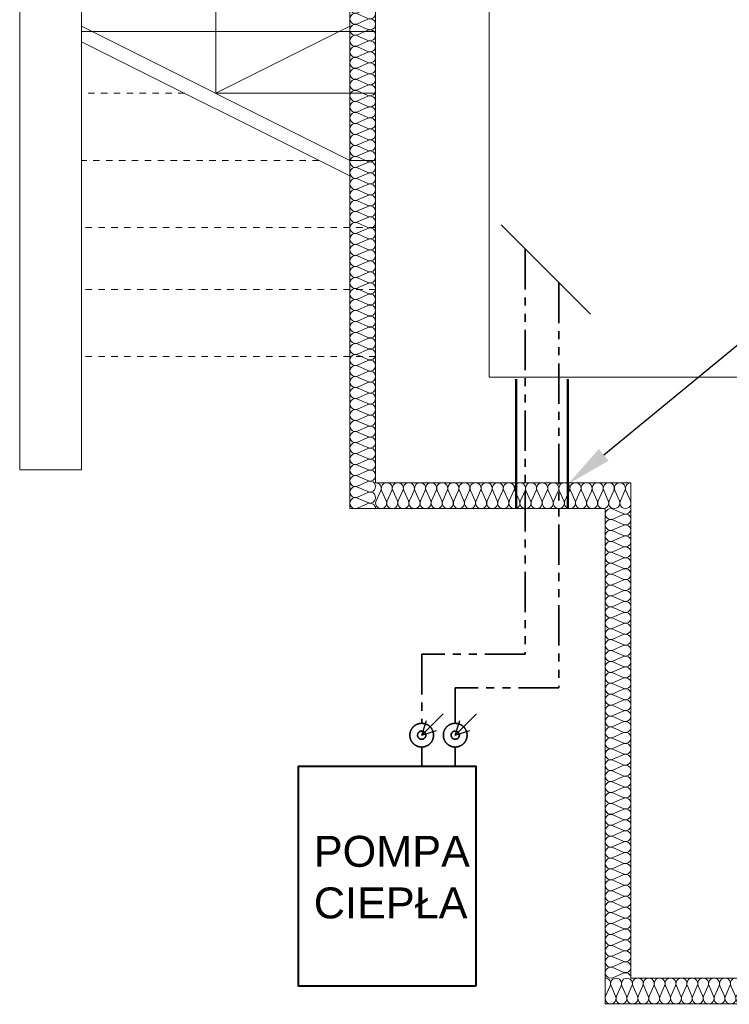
# Model space of a CAD drawing. Extents: x -528673 to -426178, y 23200 to 131944.
# Tile 3 of 87: x -523400 to -520649, y 28363 to 32180. Entities that reach past the tile are written whole.
import ezdxf
from ezdxf import colors
from ezdxf.entities.mleader import LeaderData, LeaderLine
from ezdxf.lldxf.tags import DXFTag
from ezdxf.math import Vec2, Vec3

# ---------------------------------------------------------------- set-up
doc = ezdxf.new("R2010")
doc.units = 0
doc.header["$MEASUREMENT"] = 0
doc.linetypes.add('Hidden Line', pattern=[50, 25, -25])
doc.linetypes.add('PHANTOM2', pattern=[1.25, 0.625, -0.125, 0.125, -0.125, 0.125, -0.125])
doc.layers.get('0').update_dxf_attribs({"color": 252})
for name, color, linetype, lineweight in [('#CIEPŁO', 1, 'Continuous', 30), ('Inwent Izolacje_Nr_Pióra__2', 252, 'Continuous', 13), ('INWENT.ŚCIANY_Nr_Pióra__1', 252, 'Continuous', 25), ('INWENT.ŚCIANY_Nr_Pióra__3', 252, 'Continuous', 13), ('Istniejące schody_Nr_Pióra__21', 252, 'Continuous', 9)]:
    doc.layers.add(name, color=color, linetype=linetype, lineweight=lineweight)
for name, color, linetype in [('#opisy', 7, 'Continuous'), ('#PODKŁAD', 252, 'Continuous'), ('#URZĄDZENIA', 7, 'Continuous'), ('Inwent Izolacje', 252, 'Continuous'), ('IS_Powrót', 5, 'DASH'), ('IS_Text_Konstrukcji', 7, 'Continuous')]:
    doc.layers.add(name, color=color, linetype=linetype)
doc.styles.get("Standard").update_dxf_attribs({"font": 'arial.ttf', "bigfont": 'BIGFONT.SHX'})
tags = doc.linetypes.add('DASH', pattern=[15, 10, -5]).pattern_tags.tags
tags[6:7] = [DXFTag(74, 4), DXFTag(75, 0), DXFTag(340, '0'), DXFTag(46, 0.0), DXFTag(50, 0.0), DXFTag(44, 0.0), DXFTag(45, 0.0)]
tags[4:5] = [DXFTag(74, 4), DXFTag(75, 0), DXFTag(340, '0'), DXFTag(46, 0.0), DXFTag(50, 0.0), DXFTag(44, 0.0), DXFTag(45, 0.0)]

# ---------------------------------------------------------------- blocks, each defined once
blk = doc.blocks.new('Izolacja cieplna 14_222', base_point=(-521030.2, 30284.5))
at = {"layer": 'Inwent Izolacje_Nr_Pióra__2', "linetype": 'Continuous'}
for p, q in [((-521100.4, 30282.8), (-521060, 30265.2)), ((-521060, 30261.6), (-521100.4, 30244)), ((-521100.4, 30240.4), (-521060, 30222.8)), ((-521060, 30219.3), (-521100.4, 30201.7)), ((-521100.4, 30198.1), (-521060, 30180.5)), ((-521060, 30176.9), (-521100.4, 30159.3)), ((-521100.4, 30155.8), (-521060, 30138.2)), ((-521060, 30134.6), (-521100.4, 30117)), ((-521100.4, 30113.5), (-521060, 30095.9)), ((-521060, 30092.3), (-521100.4, 30074.7)), ((-521100.4, 30071.1), (-521060, 30053.5)), ((-521060, 30050), (-521100.4, 30032.4)), ((-521100.4, 30028.8), (-521060, 30011.2)), ((-521060, 30007.6), (-521100.4, 29990)), ((-521100.4, 29986.5), (-521060, 29968.9)), ((-521060, 29965.3), (-521100.4, 29947.7)), ((-521100.4, 29944.2), (-521060, 29926.5)), ((-521060, 29923), (-521100.4, 29905.4)), ((-521100.4, 29901.8), (-521060, 29884.2)), ((-521060, 29880.7), (-521100.4, 29863.1)), ((-521100.4, 29859.5), (-521060, 29841.9)), ((-521060, 29838.3), (-521100.4, 29820.7)), ((-521100.4, 29817.2), (-521060, 29799.6)), ((-521060, 29796), (-521100.4, 29778.4)), ((-521100.4, 29774.9), (-521060, 29757.2)), ((-521060, 29753.7), (-521100.4, 29736.1)), ((-521100.4, 29732.5), (-521060, 29714.9)), ((-521060, 29711.4), (-521100.4, 29693.8)), ((-521100.4, 29690.2), (-521060, 29672.6)), ((-521060, 29669), (-521100.4, 29651.4)), ((-521100.4, 29647.9), (-521060, 29630.3)), ((-521060, 29626.7), (-521100.4, 29609.1)), ((-521100.4, 29605.6), (-521060, 29587.9)), ((-521060, 29584.4), (-521100.4, 29566.8)), ((-521100.4, 29563.2), (-521060, 29545.6)), ((-521060, 29542.1), (-521100.4, 29524.5)), ((-521100.4, 29520.9), (-521060, 29503.3)), ((-521060, 29499.7), (-521100.4, 29482.1)), ((-521100.4, 29478.6), (-521060, 29461)), ((-521060, 29457.4), (-521100.4, 29439.8)), ((-521100.4, 29436.2), (-521060, 29418.6)), ((-521060, 29415.1), (-521100.4, 29397.5)), ((-521100.4, 29393.9), (-521060, 29376.3)), ((-521060, 29372.8), (-521100.4, 29355.2)), ((-521100.4, 29351.6), (-521060, 29334)), ((-521060, 29330.4), (-521100.4, 29312.8)), ((-521100.4, 29309.3), (-521060, 29291.7)), ((-521060, 29288.1), (-521100.4, 29270.5)), ((-521100.4, 29266.9), (-521060, 29249.3)), ((-521060, 29245.8), (-521100.4, 29228.2)), ((-521100.4, 29224.6), (-521060, 29207)), ((-521060, 29203.5), (-521100.4, 29185.9)), ((-521100.4, 29182.3), (-521060, 29164.7)), ((-521060, 29161.1), (-521100.4, 29143.5)), ((-521100.4, 29140), (-521060, 29122.4)), ((-521060, 29118.8), (-521100.4, 29101.2)), ((-521100.4, 29097.6), (-521060, 29080)), ((-521060, 29076.5), (-521100.4, 29058.9)), ((-521100.4, 29055.3), (-521060, 29037.7)), ((-521060, 29034.2), (-521100.4, 29016.5)), ((-521100.4, 29013), (-521060, 28995.4)), ((-521060, 28991.8), (-521100.4, 28974.2)), ((-521100.4, 28970.7), (-521060, 28953.1)), ((-521060, 28949.5), (-521100.4, 28931.9)), ((-521100.4, 28928.3), (-521060, 28910.7)), ((-521060, 28907.2), (-521100.4, 28889.6)), ((-521100.4, 28886), (-521060, 28868.4)), ((-521060, 28864.9), (-521100.4, 28847.2)), ((-521100.4, 28843.7), (-521060, 28826.1)), ((-521060, 28822.5), (-521100.4, 28804.9)), ((-521100.4, 28801.4), (-521060, 28783.8)), ((-521060, 28780.2), (-521100.4, 28762.6)), ((-521100.4, 28759), (-521060, 28741.4)), ((-521060, 28737.9), (-521100.4, 28720.3)), ((-521100.4, 28716.7), (-521060, 28699.1)), ((-521060, 28695.6), (-521100.4, 28677.9)), ((-521100.4, 28674.4), (-521060, 28656.8)), ((-521060, 28653.2), (-521100.4, 28635.6)), ((-521100.4, 28632.1), (-521060, 28614.5)), ((-521060, 28610.9), (-521100.4, 28593.3)), ((-521100.4, 28589.7), (-521060, 28572.1)), ((-521060, 28568.6), (-521100.4, 28551)), ((-521100.4, 28547.4), (-521060, 28529.8)), ((-521060, 28526.2), (-521100.4, 28508.6)), ((-521100.4, 28505.1), (-521060, 28487.5)), ((-521060, 28483.9), (-521100.4, 28466.3))]:
    blk.add_line(p, q, dxfattribs=at)
for centre, start_param, end_param in [((-521108.9, 30263.4), 1.158003, 5.125183), ((-521051.5, 30284.5), 4.299596, 6.283185), ((-521108.9, 30221.1), 1.158003, 5.125183), ((-521051.5, 30242.2), 4.299595, 8.266774), ((-521108.9, 30178.7), 1.158003, 5.125183), ((-521051.5, 30199.9), 4.299595, 8.266774), ((-521108.9, 30136.4), 1.158003, 5.125183), ((-521051.5, 30157.6), 4.299595, 8.266774), ((-521108.9, 30094.1), 1.158003, 5.125183), ((-521051.5, 30115.2), 4.299595, 8.266774), ((-521051.5, 30072.9), 4.299595, 8.266774), ((-521108.9, 30051.7), 1.158003, 5.125183), ((-521051.5, 30030.6), 4.299595, 8.266774), ((-521108.9, 30009.4), 1.158003, 5.125183), ((-521051.5, 29988.3), 4.299595, 8.266774), ((-521108.9, 29967.1), 1.158003, 5.125183), ((-521051.5, 29945.9), 4.299595, 8.266774), ((-521108.9, 29924.8), 1.158003, 5.125183), ((-521051.5, 29903.6), 4.299595, 8.266774), ((-521108.9, 29882.4), 1.158003, 5.125183), ((-521108.9, 29840.1), 1.158003, 5.125183), ((-521051.5, 29861.3), 4.299595, 8.266774), ((-521108.9, 29797.8), 1.158003, 5.125183), ((-521051.5, 29819), 4.299595, 8.266774), ((-521108.9, 29755.5), 1.158003, 5.125183), ((-521051.5, 29776.6), 4.299595, 8.266774), ((-521108.9, 29713.1), 1.158003, 5.125183), ((-521051.5, 29734.3), 4.299595, 8.266774), ((-521108.9, 29670.8), 1.158003, 5.125183), ((-521051.5, 29692), 4.299595, 8.266774), ((-521051.5, 29649.7), 4.299595, 8.266774), ((-521108.9, 29628.5), 1.158003, 5.125183), ((-521051.5, 29607.3), 4.299595, 8.266774), ((-521108.9, 29586.2), 1.158003, 5.125183), ((-521051.5, 29565), 4.299595, 8.266774), ((-521108.9, 29543.8), 1.158003, 5.125183), ((-521051.5, 29522.7), 4.299595, 8.266774), ((-521108.9, 29501.5), 1.158003, 5.125183), ((-521051.5, 29480.4), 4.299595, 8.266774), ((-521108.9, 29459.2), 1.158003, 5.125183), ((-521108.9, 29416.9), 1.158003, 5.125183), ((-521051.5, 29438), 4.299595, 8.266774), ((-521108.9, 29374.5), 1.158003, 5.125183), ((-521051.5, 29395.7), 4.299595, 8.266774), ((-521108.9, 29332.2), 1.158003, 5.125183), ((-521051.5, 29353.4), 4.299595, 8.266774), ((-521108.9, 29289.9), 1.158003, 5.125183), ((-521051.5, 29311.1), 4.299595, 8.266774), ((-521051.5, 29268.7), 4.299595, 8.266774), ((-521108.9, 29247.6), 1.158003, 5.125183), ((-521051.5, 29226.4), 4.299595, 8.266774), ((-521108.9, 29205.2), 1.158003, 5.125183), ((-521051.5, 29184.1), 4.299595, 8.266774), ((-521108.9, 29162.9), 1.158003, 5.125183), ((-521051.5, 29141.7), 4.299595, 8.266774), ((-521108.9, 29120.6), 1.158003, 5.125183), ((-521051.5, 29099.4), 4.299595, 8.266774), ((-521108.9, 29078.3), 1.158003, 5.125183), ((-521108.9, 29035.9), 1.158003, 5.125183), ((-521051.5, 29057.1), 4.299595, 8.266774), ((-521108.9, 28993.6), 1.158003, 5.125183), ((-521051.5, 29014.8), 4.299595, 8.266774), ((-521108.9, 28951.3), 1.158003, 5.125183), ((-521051.5, 28972.4), 4.299595, 8.266774), ((-521108.9, 28909), 1.158003, 5.125183), ((-521051.5, 28930.1), 4.299595, 8.266774), ((-521051.5, 28887.8), 4.299595, 8.266774), ((-521108.9, 28866.6), 1.158003, 5.125183), ((-521051.5, 28845.5), 4.299595, 8.266774), ((-521108.9, 28824.3), 1.158003, 5.125183), ((-521051.5, 28803.1), 4.299595, 8.266774), ((-521108.9, 28782), 1.158003, 5.125183), ((-521051.5, 28760.8), 4.299595, 8.266774), ((-521108.9, 28739.7), 1.158003, 5.125183), ((-521051.5, 28718.5), 4.299595, 8.266774), ((-521108.9, 28697.3), 1.158003, 5.125183), ((-521108.9, 28655), 1.158003, 5.125183), ((-521051.5, 28676.2), 4.299595, 8.266774), ((-521108.9, 28612.7), 1.158003, 5.125183), ((-521051.5, 28633.8), 4.299595, 8.266774), ((-521108.9, 28570.4), 1.158003, 5.125183), ((-521051.5, 28591.5), 4.299595, 8.266774), ((-521108.9, 28528), 1.158003, 5.125183), ((-521051.5, 28549.2), 4.299595, 8.266774), ((-521051.5, 28506.9), 4.299595, 8.266774), ((-521108.9, 28485.7), 1.158003, 5.125183), ((-521051.5, 28464.5), 0, 1.983589)]:
    blk.add_ellipse(centre, major_axis=(21.3, 0), ratio=0.995062, start_param=start_param, end_param=end_param, dxfattribs=at)
blk = doc.blocks.new('Izolacja cieplna 14_223', base_point=(-521130.2, 28464.5))
at = {"layer": 'Inwent Izolacje_Nr_Pióra__2', "linetype": 'Continuous'}
for p, q in [((-521128.4, 28394.3), (-521110.8, 28434.7)), ((-521107.3, 28434.7), (-521089.7, 28394.3)), ((-521086.2, 28394.3), (-521068.6, 28434.7)), ((-521065.1, 28434.7), (-521047.5, 28394.3)), ((-521044, 28394.3), (-521026.4, 28434.7)), ((-521022.9, 28434.7), (-521005.3, 28394.3)), ((-521001.7, 28394.3), (-520984.2, 28434.7)), ((-520980.6, 28434.7), (-520963.1, 28394.3)), ((-520959.5, 28394.3), (-520942, 28434.7)), ((-520938.4, 28434.7), (-520920.8, 28394.3)), ((-520917.3, 28394.3), (-520899.7, 28434.7)), ((-520896.2, 28434.7), (-520878.6, 28394.3)), ((-520875.1, 28394.3), (-520857.5, 28434.7)), ((-520854, 28434.7), (-520836.4, 28394.3)), ((-520832.9, 28394.3), (-520815.3, 28434.7)), ((-520811.7, 28434.7), (-520794.2, 28394.3)), ((-520790.6, 28394.3), (-520773.1, 28434.7)), ((-520769.5, 28434.7), (-520752, 28394.3)), ((-520748.4, 28394.3), (-520730.8, 28434.7)), ((-520727.3, 28434.7), (-520709.7, 28394.3)), ((-520706.2, 28394.3), (-520688.6, 28434.7)), ((-520685.1, 28434.7), (-520667.5, 28394.3)), ((-520664, 28394.3), (-520646.4, 28434.7)), ((-520642.9, 28434.7), (-520625.3, 28394.3)), ((-520621.7, 28394.3), (-520604.2, 28434.7)), ((-520600.6, 28434.7), (-520583.1, 28394.3)), ((-520579.5, 28394.3), (-520562, 28434.7)), ((-520558.4, 28434.7), (-520540.8, 28394.3)), ((-520537.3, 28394.3), (-520519.7, 28434.7)), ((-520516.2, 28434.7), (-520498.6, 28394.3)), ((-520495.1, 28394.3), (-520477.5, 28434.7)), ((-520474, 28434.7), (-520456.4, 28394.3)), ((-520452.9, 28394.3), (-520435.3, 28434.7)), ((-520431.7, 28434.7), (-520414.2, 28394.3)), ((-520410.6, 28394.3), (-520393.1, 28434.7)), ((-520389.5, 28434.7), (-520372, 28394.3)), ((-520368.4, 28394.3), (-520350.8, 28434.7)), ((-520347.3, 28434.7), (-520329.7, 28394.3)), ((-520326.2, 28394.3), (-520308.6, 28434.7)), ((-520305.1, 28434.7), (-520287.5, 28394.3)), ((-520284, 28394.3), (-520266.4, 28434.7)), ((-520262.9, 28434.7), (-520245.3, 28394.3)), ((-520241.7, 28394.3), (-520224.2, 28434.7)), ((-520220.6, 28434.7), (-520203.1, 28394.3)), ((-520199.5, 28394.3), (-520182, 28434.7)), ((-520178.4, 28434.7), (-520160.8, 28394.3)), ((-520157.3, 28394.3), (-520139.7, 28434.7)), ((-520136.2, 28434.7), (-520118.6, 28394.3)), ((-520115.1, 28394.3), (-520097.5, 28434.7)), ((-520094, 28434.7), (-520076.4, 28394.3)), ((-520072.9, 28394.3), (-520055.3, 28434.7)), ((-520051.7, 28434.7), (-520034.2, 28394.3)), ((-520030.6, 28394.3), (-520013.1, 28434.7)), ((-520009.5, 28434.7), (-519992, 28394.3)), ((-519988.4, 28394.3), (-519970.8, 28434.7)), ((-519967.3, 28434.7), (-519949.7, 28394.3)), ((-519946.2, 28394.3), (-519928.6, 28434.7)), ((-519925.1, 28434.7), (-519907.5, 28394.3)), ((-519904, 28394.3), (-519886.4, 28434.7)), ((-519882.9, 28434.7), (-519865.3, 28394.3)), ((-519861.7, 28394.3), (-519844.2, 28434.7)), ((-519840.6, 28434.7), (-519823.1, 28394.3)), ((-519819.5, 28394.3), (-519802, 28434.7)), ((-519798.4, 28434.7), (-519780.8, 28394.3)), ((-519777.3, 28394.3), (-519759.7, 28434.7)), ((-519756.2, 28434.7), (-519738.6, 28394.3)), ((-519735.1, 28394.3), (-519717.5, 28434.7)), ((-519714, 28434.7), (-519696.4, 28394.3)), ((-519692.9, 28394.3), (-519675.3, 28434.7)), ((-519671.7, 28434.7), (-519654.2, 28394.3)), ((-519650.6, 28394.3), (-519633.1, 28434.7)), ((-519629.5, 28434.7), (-519612, 28394.3)), ((-519608.4, 28394.3), (-519590.8, 28434.7)), ((-519587.3, 28434.7), (-519569.7, 28394.3)), ((-519566.2, 28394.3), (-519548.6, 28434.7)), ((-519545.1, 28434.7), (-519527.5, 28394.3)), ((-519524, 28394.3), (-519506.4, 28434.7)), ((-519502.9, 28434.7), (-519485.3, 28394.3)), ((-519481.7, 28394.3), (-519464.2, 28434.7)), ((-519460.6, 28434.7), (-519443.1, 28394.3)), ((-519439.5, 28394.3), (-519422, 28434.7)), ((-519418.4, 28434.7), (-519400.8, 28394.3)), ((-519397.3, 28394.3), (-519379.7, 28434.7)), ((-519376.2, 28434.7), (-519358.6, 28394.3)), ((-519355.1, 28394.3), (-519337.5, 28434.7)), ((-519334, 28434.7), (-519316.4, 28394.3)), ((-519312.9, 28394.3), (-519295.3, 28434.7)), ((-519291.7, 28434.7), (-519274.2, 28394.3)), ((-519270.6, 28394.3), (-519253.1, 28434.7)), ((-519249.5, 28434.7), (-519232, 28394.3)), ((-519228.4, 28394.3), (-519210.8, 28434.7)), ((-519207.3, 28434.7), (-519189.7, 28394.3)), ((-519186.2, 28394.3), (-519168.6, 28434.7)), ((-519165.1, 28434.7), (-519147.5, 28394.3)), ((-519144, 28394.3), (-519126.4, 28434.7)), ((-519122.9, 28434.7), (-519105.3, 28394.3)), ((-519101.7, 28394.3), (-519084.2, 28434.7)), ((-519080.6, 28434.7), (-519063.1, 28394.3)), ((-519059.5, 28394.3), (-519042, 28434.7)), ((-519038.4, 28434.7), (-519020.8, 28394.3)), ((-519017.3, 28394.3), (-518999.7, 28434.7)), ((-518996.2, 28434.7), (-518978.6, 28394.3)), ((-518975.1, 28394.3), (-518957.5, 28434.7)), ((-518954, 28434.7), (-518936.4, 28394.3)), ((-518932.9, 28394.3), (-518915.3, 28434.7)), ((-518911.7, 28434.7), (-518894.2, 28394.3)), ((-518890.6, 28394.3), (-518873.1, 28434.7)), ((-518869.5, 28434.7), (-518852, 28394.3))]:
    blk.add_line(p, q, dxfattribs=at)
for centre, start_param, end_param in [((-521130.2, 28443.3), 4.299596, 6.283185), ((-521088, 28443.3), 4.299595, 8.266774), ((-521045.7, 28443.3), 4.299595, 8.266774), ((-521003.5, 28443.3), 4.299595, 8.266774), ((-520961.3, 28443.3), 4.299595, 8.266774), ((-520919.1, 28443.3), 4.299595, 8.266774), ((-520876.9, 28443.3), 4.299595, 8.266774), ((-520834.6, 28443.3), 4.299595, 8.266774), ((-520792.4, 28443.3), 4.299595, 8.266774), ((-520750.2, 28443.3), 4.299595, 8.266774), ((-520708, 28443.3), 4.299595, 8.266774), ((-520665.7, 28443.3), 4.299595, 8.266774), ((-520623.5, 28443.3), 4.299595, 8.266774), ((-520581.3, 28443.3), 4.299595, 8.266774), ((-520539.1, 28443.3), 4.299595, 8.266774), ((-520496.9, 28443.3), 4.299595, 8.266774), ((-520454.6, 28443.3), 4.299595, 8.266774), ((-520412.4, 28443.3), 4.299595, 8.266774), ((-520370.2, 28443.3), 4.299595, 8.266774), ((-520328, 28443.3), 4.299595, 8.266774), ((-520285.7, 28443.3), 4.299595, 8.266774), ((-520243.5, 28443.3), 4.299595, 8.266774), ((-520201.3, 28443.3), 4.299595, 8.266774), ((-520159.1, 28443.3), 4.299595, 8.266774), ((-520116.9, 28443.3), 4.299595, 8.266774), ((-520074.6, 28443.3), 4.299595, 8.266774), ((-520032.4, 28443.3), 4.299595, 8.266774), ((-519990.2, 28443.3), 4.299595, 8.266774), ((-519948, 28443.3), 4.299595, 8.266774), ((-519905.7, 28443.3), 4.299595, 8.266774), ((-519863.5, 28443.3), 4.299595, 8.266774), ((-519821.3, 28443.3), 4.299595, 8.266774), ((-519779.1, 28443.3), 4.299595, 8.266774), ((-519736.9, 28443.3), 4.299595, 8.266774), ((-519694.6, 28443.3), 4.299595, 8.266774), ((-519652.4, 28443.3), 4.299595, 8.266774), ((-519610.2, 28443.3), 4.299595, 8.266774), ((-519568, 28443.3), 4.299595, 8.266774), ((-519525.7, 28443.3), 4.299595, 8.266774), ((-519483.5, 28443.3), 4.299595, 8.266774), ((-519441.3, 28443.3), 4.299595, 8.266774), ((-519399.1, 28443.3), 4.299595, 8.266774), ((-519356.9, 28443.3), 4.299595, 8.266774), ((-519314.6, 28443.3), 4.299595, 8.266774), ((-519272.4, 28443.3), 4.299595, 8.266774), ((-519230.2, 28443.3), 4.299595, 8.266774), ((-519188, 28443.3), 4.299595, 8.266774), ((-519145.7, 28443.3), 4.299595, 8.266774), ((-519103.5, 28443.3), 4.299595, 8.266774), ((-519061.3, 28443.3), 4.299595, 8.266774), ((-519019.1, 28443.3), 4.299595, 8.266774), ((-518976.9, 28443.3), 4.299595, 8.266774), ((-518934.6, 28443.3), 4.299595, 8.266774), ((-518892.4, 28443.3), 4.299595, 8.266774), ((-518850.2, 28443.3), 0, 1.983589), ((-521109.1, 28385.8), 1.158003, 5.125183), ((-521066.9, 28385.8), 1.158003, 5.125183), ((-521024.6, 28385.8), 1.158003, 5.125183), ((-520982.4, 28385.8), 1.158003, 5.125183), ((-520940.2, 28385.8), 1.158003, 5.125183), ((-520898, 28385.8), 1.158003, 5.125183), ((-520855.7, 28385.8), 1.158003, 5.125183), ((-520813.5, 28385.8), 1.158003, 5.125183), ((-520771.3, 28385.8), 1.158003, 5.125183), ((-520729.1, 28385.8), 1.158003, 5.125183), ((-520686.9, 28385.8), 1.158003, 5.125183), ((-520644.6, 28385.8), 1.158003, 5.125183), ((-520602.4, 28385.8), 1.158003, 5.125183), ((-520560.2, 28385.8), 1.158003, 5.125183), ((-520518, 28385.8), 1.158003, 5.125183), ((-520475.7, 28385.8), 1.158003, 5.125183), ((-520433.5, 28385.8), 1.158003, 5.125183), ((-520391.3, 28385.8), 1.158003, 5.125183), ((-520349.1, 28385.8), 1.158003, 5.125183), ((-520306.9, 28385.8), 1.158003, 5.125183), ((-520264.6, 28385.8), 1.158003, 5.125183), ((-520222.4, 28385.8), 1.158003, 5.125183), ((-520180.2, 28385.8), 1.158003, 5.125183), ((-520138, 28385.8), 1.158003, 5.125183), ((-520095.7, 28385.8), 1.158003, 5.125183), ((-520053.5, 28385.8), 1.158003, 5.125183), ((-520011.3, 28385.8), 1.158003, 5.125183), ((-519969.1, 28385.8), 1.158003, 5.125183), ((-519926.9, 28385.8), 1.158003, 5.125183), ((-519884.6, 28385.8), 1.158003, 5.125183), ((-519842.4, 28385.8), 1.158003, 5.125183), ((-519800.2, 28385.8), 1.158003, 5.125183), ((-519758, 28385.8), 1.158003, 5.125183), ((-519715.7, 28385.8), 1.158003, 5.125183), ((-519673.5, 28385.8), 1.158003, 5.125183), ((-519631.3, 28385.8), 1.158003, 5.125183), ((-519589.1, 28385.8), 1.158003, 5.125183), ((-519546.9, 28385.8), 1.158003, 5.125183), ((-519504.6, 28385.8), 1.158003, 5.125183), ((-519462.4, 28385.8), 1.158003, 5.125183), ((-519420.2, 28385.8), 1.158003, 5.125183), ((-519378, 28385.8), 1.158003, 5.125183), ((-519335.7, 28385.8), 1.158003, 5.125183), ((-519293.5, 28385.8), 1.158003, 5.125183), ((-519251.3, 28385.8), 1.158003, 5.125183), ((-519209.1, 28385.8), 1.158003, 5.125183), ((-519166.9, 28385.8), 1.158003, 5.125183), ((-519124.6, 28385.8), 1.158003, 5.125183), ((-519082.4, 28385.8), 1.158003, 5.125183), ((-519040.2, 28385.8), 1.158003, 5.125183), ((-518998, 28385.8), 1.158003, 5.125183), ((-518955.7, 28385.8), 1.158003, 5.125183), ((-518913.5, 28385.8), 1.158003, 5.125183), ((-518871.3, 28385.8), 1.158003, 5.125183)]:
    blk.add_ellipse(centre, major_axis=(0, 21.3), ratio=0.992632, start_param=start_param, end_param=end_param, dxfattribs=at)
blk = doc.blocks.new('Izolacja cieplna 14_225', base_point=(-522020.2, 30384.5))
at = {"layer": 'Inwent Izolacje_Nr_Pióra__2', "linetype": 'Continuous'}
for p, q in [((-522018.4, 30314.3), (-522000.5, 30354.7)), ((-521996.9, 30354.7), (-521979, 30314.3)), ((-521975.3, 30314.3), (-521957.4, 30354.7)), ((-521953.8, 30354.7), (-521935.9, 30314.3)), ((-521932.3, 30314.3), (-521914.4, 30354.7)), ((-521910.8, 30354.7), (-521892.9, 30314.3)), ((-521889.2, 30314.3), (-521871.3, 30354.7)), ((-521867.7, 30354.7), (-521849.8, 30314.3)), ((-521846.2, 30314.3), (-521828.3, 30354.7)), ((-521824.7, 30354.7), (-521806.8, 30314.3)), ((-521803.2, 30314.3), (-521785.3, 30354.7)), ((-521781.6, 30354.7), (-521763.7, 30314.3)), ((-521760.1, 30314.3), (-521742.2, 30354.7)), ((-521738.6, 30354.7), (-521720.7, 30314.3)), ((-521717.1, 30314.3), (-521699.2, 30354.7)), ((-521695.6, 30354.7), (-521677.6, 30314.3)), ((-521674, 30314.3), (-521656.1, 30354.7)), ((-521652.5, 30354.7), (-521634.6, 30314.3)), ((-521631, 30314.3), (-521613.1, 30354.7)), ((-521609.5, 30354.7), (-521591.6, 30314.3)), ((-521587.9, 30314.3), (-521570, 30354.7)), ((-521566.4, 30354.7), (-521548.5, 30314.3)), ((-521544.9, 30314.3), (-521527, 30354.7)), ((-521523.4, 30354.7), (-521505.5, 30314.3)), ((-521501.9, 30314.3), (-521484, 30354.7)), ((-521480.3, 30354.7), (-521462.4, 30314.3)), ((-521458.8, 30314.3), (-521440.9, 30354.7)), ((-521437.3, 30354.7), (-521419.4, 30314.3)), ((-521415.8, 30314.3), (-521397.9, 30354.7)), ((-521394.2, 30354.7), (-521376.3, 30314.3)), ((-521372.7, 30314.3), (-521354.8, 30354.7)), ((-521351.2, 30354.7), (-521333.3, 30314.3)), ((-521329.7, 30314.3), (-521311.8, 30354.7)), ((-521308.2, 30354.7), (-521290.3, 30314.3)), ((-521286.6, 30314.3), (-521268.7, 30354.7)), ((-521265.1, 30354.7), (-521247.2, 30314.3)), ((-521243.6, 30314.3), (-521225.7, 30354.7)), ((-521222.1, 30354.7), (-521204.2, 30314.3)), ((-521200.6, 30314.3), (-521182.6, 30354.7)), ((-521179, 30354.7), (-521161.1, 30314.3)), ((-521157.5, 30314.3), (-521139.6, 30354.7)), ((-521136, 30354.7), (-521118.1, 30314.3)), ((-521114.5, 30314.3), (-521096.6, 30354.7)), ((-521092.9, 30354.7), (-521075, 30314.3)), ((-521071.4, 30314.3), (-521053.5, 30354.7)), ((-521049.9, 30354.7), (-521032, 30314.3))]:
    blk.add_line(p, q, dxfattribs=at)
for centre, start_param, end_param in [((-522020.2, 30363.3), 5.870392, 7.853982), ((-521977.1, 30363.3), 5.870392, 9.837571), ((-521934.1, 30363.3), 5.870392, 9.837571), ((-521891.1, 30363.3), 5.870392, 9.837571), ((-521848, 30363.3), 5.870392, 9.837571), ((-521805, 30363.3), 5.870392, 9.837571), ((-521761.9, 30363.3), 5.870392, 9.837571), ((-521718.9, 30363.3), 5.870392, 9.837571), ((-521675.8, 30363.3), 5.870392, 9.837571), ((-521632.8, 30363.3), 5.870392, 9.837571), ((-521589.8, 30363.3), 5.870392, 9.837571), ((-521546.7, 30363.3), 5.870392, 9.837571), ((-521503.7, 30363.3), 5.870392, 9.837571), ((-521460.6, 30363.3), 5.870392, 9.837571), ((-521417.6, 30363.3), 5.870392, 9.837571), ((-521374.5, 30363.3), 5.870392, 9.837571), ((-521331.5, 30363.3), 5.870392, 9.837571), ((-521288.4, 30363.3), 5.870392, 9.837571), ((-521245.4, 30363.3), 5.870392, 9.837571), ((-521202.4, 30363.3), 5.870392, 9.837571), ((-521159.3, 30363.3), 5.870392, 9.837571), ((-521116.3, 30363.3), 5.870392, 9.837571), ((-521073.2, 30363.3), 5.870392, 9.837571), ((-521030.2, 30363.3), 1.570796, 3.554385), ((-521998.7, 30305.8), 2.728799, 6.695979), ((-521955.6, 30305.8), 2.728799, 6.695979), ((-521912.6, 30305.8), 2.728799, 6.695979), ((-521869.5, 30305.8), 2.728799, 6.695979), ((-521826.5, 30305.8), 2.728799, 6.695979), ((-521783.4, 30305.8), 2.728799, 6.695979), ((-521740.4, 30305.8), 2.728799, 6.695979), ((-521697.4, 30305.8), 2.728799, 6.695979), ((-521654.3, 30305.8), 2.728799, 6.695979), ((-521611.3, 30305.8), 2.728799, 6.695979), ((-521568.2, 30305.8), 2.728799, 6.695979), ((-521525.2, 30305.8), 2.728799, 6.695979), ((-521482.1, 30305.8), 2.728799, 6.695979), ((-521439.1, 30305.8), 2.728799, 6.695979), ((-521396.1, 30305.8), 2.728799, 6.695979), ((-521353, 30305.8), 2.728799, 6.695979), ((-521310, 30305.8), 2.728799, 6.695979), ((-521266.9, 30305.8), 2.728799, 6.695979), ((-521223.9, 30305.8), 2.728799, 6.695979), ((-521180.8, 30305.8), 2.728799, 6.695979), ((-521137.8, 30305.8), 2.728799, 6.695979), ((-521094.8, 30305.8), 2.728799, 6.695979), ((-521051.7, 30305.8), 2.728799, 6.695979)]:
    blk.add_ellipse(centre, major_axis=(21.5, 0), ratio=0.988201, start_param=start_param, end_param=end_param, dxfattribs=at)
blk = doc.blocks.new('Izolacja cieplna 14_226', base_point=(-522020.2, 32844.5))
at = {"layer": 'Inwent Izolacje_Nr_Pióra__2', "linetype": 'Continuous'}
for p, q in [((-522090.4, 32842.7), (-522050, 32825)), ((-522050, 32821.4), (-522090.4, 32803.7)), ((-522090.4, 32800.1), (-522050, 32782.3)), ((-522050, 32778.7), (-522090.4, 32761)), ((-522090.4, 32757.4), (-522050, 32739.7)), ((-522050, 32736.1), (-522090.4, 32718.3)), ((-522090.4, 32714.7), (-522050, 32697)), ((-522050, 32693.4), (-522090.4, 32675.7)), ((-522090.4, 32672.1), (-522050, 32654.3)), ((-522050, 32650.7), (-522090.4, 32633)), ((-522090.4, 32629.4), (-522050, 32611.7)), ((-522050, 32608.1), (-522090.4, 32590.3)), ((-522090.4, 32586.7), (-522050, 32569)), ((-522050, 32565.4), (-522090.4, 32547.7)), ((-522090.4, 32544.1), (-522050, 32526.3)), ((-522050, 32522.7), (-522090.4, 32505)), ((-522090.4, 32501.4), (-522050, 32483.7)), ((-522050, 32480.1), (-522090.4, 32462.3)), ((-522090.4, 32458.7), (-522050, 32441)), ((-522050, 32437.4), (-522090.4, 32419.7)), ((-522090.4, 32416.1), (-522050, 32398.3)), ((-522050, 32394.7), (-522090.4, 32377)), ((-522090.4, 32373.4), (-522050, 32355.7)), ((-522050, 32352.1), (-522090.4, 32334.3)), ((-522090.4, 32330.7), (-522050, 32313)), ((-522050, 32309.4), (-522090.4, 32291.7)), ((-522090.4, 32288.1), (-522050, 32270.3)), ((-522050, 32266.7), (-522090.4, 32249)), ((-522090.4, 32245.4), (-522050, 32227.7)), ((-522050, 32224.1), (-522090.4, 32206.3)), ((-522090.4, 32202.7), (-522050, 32185)), ((-522050, 32181.4), (-522090.4, 32163.7)), ((-522090.4, 32160.1), (-522050, 32142.3)), ((-522050, 32138.7), (-522090.4, 32121)), ((-522090.4, 32117.4), (-522050, 32099.7)), ((-522050, 32096.1), (-522090.4, 32078.3)), ((-522090.4, 32074.7), (-522050, 32057)), ((-522050, 32053.4), (-522090.4, 32035.7)), ((-522090.4, 32032.1), (-522050, 32014.3)), ((-522050, 32010.7), (-522090.4, 31993)), ((-522090.4, 31989.4), (-522050, 31971.7)), ((-522050, 31968.1), (-522090.4, 31950.3)), ((-522090.4, 31946.7), (-522050, 31929)), ((-522050, 31925.4), (-522090.4, 31907.7)), ((-522090.4, 31904.1), (-522050, 31886.3)), ((-522050, 31882.7), (-522090.4, 31865)), ((-522090.4, 31861.4), (-522050, 31843.7)), ((-522050, 31840.1), (-522090.4, 31822.3)), ((-522090.4, 31818.7), (-522050, 31801)), ((-522050, 31797.4), (-522090.4, 31779.7)), ((-522090.4, 31776.1), (-522050, 31758.3)), ((-522050, 31754.7), (-522090.4, 31737)), ((-522090.4, 31733.4), (-522050, 31715.7)), ((-522050, 31712.1), (-522090.4, 31694.3)), ((-522090.4, 31690.7), (-522050, 31673)), ((-522050, 31669.4), (-522090.4, 31651.7)), ((-522090.4, 31648.1), (-522050, 31630.3)), ((-522050, 31626.7), (-522090.4, 31609)), ((-522090.4, 31605.4), (-522050, 31587.7)), ((-522050, 31584.1), (-522090.4, 31566.3)), ((-522090.4, 31562.7), (-522050, 31545)), ((-522050, 31541.4), (-522090.4, 31523.7)), ((-522090.4, 31520.1), (-522050, 31502.3)), ((-522050, 31498.7), (-522090.4, 31481)), ((-522090.4, 31477.4), (-522050, 31459.7)), ((-522050, 31456.1), (-522090.4, 31438.3)), ((-522090.4, 31434.7), (-522050, 31417)), ((-522050, 31413.4), (-522090.4, 31395.7)), ((-522090.4, 31392.1), (-522050, 31374.3)), ((-522050, 31370.7), (-522090.4, 31353)), ((-522090.4, 31349.4), (-522050, 31331.7)), ((-522050, 31328.1), (-522090.4, 31310.3)), ((-522090.4, 31306.7), (-522050, 31289)), ((-522050, 31285.4), (-522090.4, 31267.7)), ((-522090.4, 31264.1), (-522050, 31246.3)), ((-522050, 31242.7), (-522090.4, 31225)), ((-522090.4, 31221.4), (-522050, 31203.7)), ((-522050, 31200.1), (-522090.4, 31182.3)), ((-522090.4, 31178.7), (-522050, 31161)), ((-522050, 31157.4), (-522090.4, 31139.7)), ((-522090.4, 31136.1), (-522050, 31118.3)), ((-522050, 31114.7), (-522090.4, 31097)), ((-522090.4, 31093.4), (-522050, 31075.7)), ((-522050, 31072.1), (-522090.4, 31054.3)), ((-522090.4, 31050.7), (-522050, 31033)), ((-522050, 31029.4), (-522090.4, 31011.7)), ((-522090.4, 31008.1), (-522050, 30990.3)), ((-522050, 30986.7), (-522090.4, 30969)), ((-522090.4, 30965.4), (-522050, 30947.7)), ((-522050, 30944.1), (-522090.4, 30926.3)), ((-522090.4, 30922.7), (-522050, 30905)), ((-522050, 30901.4), (-522090.4, 30883.7)), ((-522090.4, 30880.1), (-522050, 30862.3)), ((-522050, 30858.7), (-522090.4, 30841)), ((-522090.4, 30837.4), (-522050, 30819.7)), ((-522050, 30816.1), (-522090.4, 30798.3)), ((-522090.4, 30794.7), (-522050, 30777)), ((-522050, 30773.4), (-522090.4, 30755.7)), ((-522090.4, 30752.1), (-522050, 30734.3)), ((-522050, 30730.7), (-522090.4, 30713)), ((-522090.4, 30709.4), (-522050, 30691.7)), ((-522050, 30688.1), (-522090.4, 30670.3)), ((-522090.4, 30666.7), (-522050, 30649)), ((-522050, 30645.4), (-522090.4, 30627.7)), ((-522090.4, 30624.1), (-522050, 30606.3)), ((-522050, 30602.7), (-522090.4, 30585)), ((-522090.4, 30581.4), (-522050, 30563.7)), ((-522050, 30560.1), (-522090.4, 30542.3)), ((-522090.4, 30538.7), (-522050, 30521)), ((-522050, 30517.4), (-522090.4, 30499.7)), ((-522090.4, 30496.1), (-522050, 30478.3)), ((-522050, 30474.7), (-522090.4, 30457)), ((-522090.4, 30453.4), (-522050, 30435.7)), ((-522050, 30432.1), (-522090.4, 30414.3)), ((-522090.4, 30410.7), (-522050, 30393)), ((-522050, 30389.4), (-522090.4, 30371.7)), ((-522090.4, 30368.1), (-522050, 30350.3)), ((-522050, 30346.7), (-522090.4, 30329)), ((-522090.4, 30325.4), (-522050, 30307.7)), ((-522050, 30304.1), (-522090.4, 30286.3))]:
    blk.add_line(p, q, dxfattribs=at)
for centre, start_param, end_param in [((-522098.9, 32823.2), 2.728799, 6.695979), ((-522041.5, 32844.5), 5.870392, 7.853982), ((-522041.5, 32801.9), 5.870392, 9.837571), ((-522098.9, 32780.5), 2.728799, 6.695979), ((-522098.9, 32737.9), 2.728799, 6.695979), ((-522041.5, 32759.2), 5.870392, 9.837571), ((-522098.9, 32695.2), 2.728799, 6.695979), ((-522041.5, 32716.5), 5.870392, 9.837571), ((-522098.9, 32652.5), 2.728799, 6.695979), ((-522041.5, 32673.9), 5.870392, 9.837571), ((-522098.9, 32609.9), 2.728799, 6.695979), ((-522041.5, 32631.2), 5.870392, 9.837571), ((-522041.5, 32588.5), 5.870392, 9.837571), ((-522098.9, 32567.2), 2.728799, 6.695979), ((-522041.5, 32545.9), 5.870392, 9.837571), ((-522098.9, 32524.5), 2.728799, 6.695979), ((-522041.5, 32503.2), 5.870392, 9.837571), ((-522098.9, 32481.9), 2.728799, 6.695979), ((-522041.5, 32460.5), 5.870392, 9.837571), ((-522098.9, 32439.2), 2.728799, 6.695979), ((-522098.9, 32396.5), 2.728799, 6.695979), ((-522041.5, 32417.9), 5.870392, 9.837571), ((-522098.9, 32353.9), 2.728799, 6.695979), ((-522041.5, 32375.2), 5.870392, 9.837571), ((-522098.9, 32311.2), 2.728799, 6.695979), ((-522041.5, 32332.5), 5.870392, 9.837571), ((-522098.9, 32268.5), 2.728799, 6.695979), ((-522041.5, 32289.9), 5.870392, 9.837571), ((-522041.5, 32247.2), 5.870392, 9.837571), ((-522098.9, 32225.9), 2.728799, 6.695979), ((-522041.5, 32204.5), 5.870392, 9.837571), ((-522098.9, 32183.2), 2.728799, 6.695979), ((-522041.5, 32161.9), 5.870392, 9.837571), ((-522098.9, 32140.5), 2.728799, 6.695979), ((-522041.5, 32119.2), 5.870392, 9.837571), ((-522098.9, 32097.9), 2.728799, 6.695979), ((-522041.5, 32076.5), 5.870392, 9.837571), ((-522098.9, 32055.2), 2.728799, 6.695979), ((-522098.9, 32012.5), 2.728799, 6.695979), ((-522041.5, 32033.9), 5.870392, 9.837571), ((-522098.9, 31969.9), 2.728799, 6.695979), ((-522041.5, 31991.2), 5.870392, 9.837571), ((-522098.9, 31927.2), 2.728799, 6.695979), ((-522041.5, 31948.5), 5.870392, 9.837571), ((-522098.9, 31884.5), 2.728799, 6.695979), ((-522041.5, 31905.9), 5.870392, 9.837571), ((-522041.5, 31863.2), 5.870392, 9.837571), ((-522098.9, 31841.9), 2.728799, 6.695979), ((-522041.5, 31820.5), 5.870392, 9.837571), ((-522098.9, 31799.2), 2.728799, 6.695979), ((-522041.5, 31777.9), 5.870392, 9.837571), ((-522098.9, 31756.5), 2.728799, 6.695979), ((-522041.5, 31735.2), 5.870392, 9.837571), ((-522098.9, 31713.9), 2.728799, 6.695979), ((-522098.9, 31671.2), 2.728799, 6.695979), ((-522041.5, 31692.5), 5.870392, 9.837571), ((-522098.9, 31628.5), 2.728799, 6.695979), ((-522041.5, 31649.9), 5.870392, 9.837571), ((-522098.9, 31585.9), 2.728799, 6.695979), ((-522041.5, 31607.2), 5.870392, 9.837571), ((-522098.9, 31543.2), 2.728799, 6.695979), ((-522041.5, 31564.5), 5.870392, 9.837571), ((-522041.5, 31521.9), 5.870392, 9.837571), ((-522098.9, 31500.5), 2.728799, 6.695979), ((-522041.5, 31479.2), 5.870392, 9.837571), ((-522098.9, 31457.9), 2.728799, 6.695979), ((-522041.5, 31436.5), 5.870392, 9.837571), ((-522098.9, 31415.2), 2.728799, 6.695979), ((-522041.5, 31393.9), 5.870392, 9.837571), ((-522098.9, 31372.5), 2.728799, 6.695979), ((-522041.5, 31351.2), 5.870392, 9.837571), ((-522098.9, 31329.9), 2.728799, 6.695979), ((-522098.9, 31287.2), 2.728799, 6.695979), ((-522041.5, 31308.5), 5.870392, 9.837571), ((-522098.9, 31244.5), 2.728799, 6.695979), ((-522041.5, 31265.9), 5.870392, 9.837571), ((-522098.9, 31201.9), 2.728799, 6.695979), ((-522041.5, 31223.2), 5.870392, 9.837571), ((-522098.9, 31159.2), 2.728799, 6.695979), ((-522041.5, 31180.5), 5.870392, 9.837571), ((-522041.5, 31137.9), 5.870392, 9.837571), ((-522098.9, 31116.5), 2.728799, 6.695979), ((-522041.5, 31095.2), 5.870392, 9.837571), ((-522098.9, 31073.9), 2.728799, 6.695979), ((-522041.5, 31052.5), 5.870392, 9.837571), ((-522098.9, 31031.2), 2.728799, 6.695979), ((-522041.5, 31009.9), 5.870392, 9.837571), ((-522098.9, 30988.5), 2.728799, 6.695979), ((-522098.9, 30945.9), 2.728799, 6.695979), ((-522041.5, 30967.2), 5.870392, 9.837571), ((-522098.9, 30903.2), 2.728799, 6.695979), ((-522041.5, 30924.5), 5.870392, 9.837571), ((-522098.9, 30860.5), 2.728799, 6.695979), ((-522041.5, 30881.9), 5.870392, 9.837571), ((-522098.9, 30817.9), 2.728799, 6.695979), ((-522041.5, 30839.2), 5.870392, 9.837571), ((-522041.5, 30796.5), 5.870392, 9.837571), ((-522098.9, 30775.2), 2.728799, 6.695979), ((-522041.5, 30753.9), 5.870392, 9.837571), ((-522098.9, 30732.5), 2.728799, 6.695979), ((-522041.5, 30711.2), 5.870392, 9.837571), ((-522098.9, 30689.9), 2.728799, 6.695979), ((-522041.5, 30668.5), 5.870392, 9.837571), ((-522098.9, 30647.2), 2.728799, 6.695979), ((-522041.5, 30625.9), 5.870392, 9.837571), ((-522098.9, 30604.5), 2.728799, 6.695979), ((-522098.9, 30561.9), 2.728799, 6.695979), ((-522041.5, 30583.2), 5.870392, 9.837571), ((-522098.9, 30519.2), 2.728799, 6.695979), ((-522041.5, 30540.5), 5.870392, 9.837571), ((-522098.9, 30476.5), 2.728799, 6.695979), ((-522041.5, 30497.9), 5.870392, 9.837571), ((-522041.5, 30455.2), 5.870392, 9.837571), ((-522098.9, 30433.9), 2.728799, 6.695979), ((-522041.5, 30412.5), 5.870392, 9.837571), ((-522098.9, 30391.2), 2.728799, 6.695979), ((-522041.5, 30369.9), 5.870392, 9.837571), ((-522098.9, 30348.5), 2.728799, 6.695979), ((-522041.5, 30327.2), 5.870392, 9.837571), ((-522098.9, 30305.9), 2.728799, 6.695979), ((-522041.5, 30284.5), 1.570796, 3.554385)]:
    blk.add_ellipse(centre, major_axis=(0, -21.3), ratio=0.996929, start_param=start_param, end_param=end_param, dxfattribs=at)
blk = doc.blocks.new('PIWNICA')
at = {"layer": 'INWENT.ŚCIANY_Nr_Pióra__1', "color": 252, "linetype": 'Continuous', "lineweight": 15}
for p, q in [((-523400.2, 34184.5), (-523400.2, 30434.5)), ((-523160.2, 30434.5), (-523160.2, 33984.5)), ((-522020.2, 30384.5), (-522020.2, 32844.5)), ((-521580.2, 32854.5), (-521580.2, 30794.5)), ((-520350.2, 30794.5), (-521580.2, 30794.5)), ((-523400.2, 30434.5), (-523160.2, 30434.5)), ((-521030.2, 30384.5), (-522020.2, 30384.5)), ((-521030.2, 28464.5), (-521030.2, 30384.5)), ((-518846.5, 28464.5), (-521030.2, 28464.5))]:
    blk.add_line(p, q, dxfattribs=at)
at = {"layer": 'INWENT.ŚCIANY_Nr_Pióra__3', "color": 252, "linetype": 'Continuous', "lineweight": 15}
for p, q in [((-522120.2, 32844.5), (-522120.2, 30284.5)), ((-522120.2, 30284.5), (-521130.2, 30284.5)), ((-521130.2, 30284.5), (-521130.2, 28364.5)), ((-521130.2, 28364.5), (-518850.2, 28364.5))]:
    blk.add_line(p, q, dxfattribs=at)
at = {"layer": 'Istniejące schody_Nr_Pióra__21', "color": 252, "linetype": 'Continuous', "lineweight": 15}
for p, q in [((-522640.2, 32654.5), (-522640.2, 31894.5)), ((-522120.2, 31634.5), (-523160.2, 32154.5)), ((-522640.2, 31894.5), (-522120.2, 32154.5)), ((-522020.2, 32134.5), (-523160.2, 32134.5)), ((-522120.2, 31574.5), (-523160.2, 32094.5)), ((-522020.2, 31894.5), (-522640.2, 31894.5)), ((-522020.2, 31634.5), (-522120.2, 31634.5))]:
    blk.add_line(p, q, dxfattribs=at)
at = {"layer": 'Istniejące schody_Nr_Pióra__21', "color": 252, "linetype": 'Hidden Line', "lineweight": 15}
for p, q in [((-522760.2, 31894.5), (-523160.2, 31894.5)), ((-522240.2, 31634.5), (-523160.2, 31634.5)), ((-522020.2, 31374.5), (-523160.2, 31374.5)), ((-522020.2, 31134.5), (-523160.2, 31134.5)), ((-522020.2, 30874.5), (-523160.2, 30874.5))]:
    blk.add_line(p, q, dxfattribs=at)
at = {"layer": 'Inwent Izolacje', "color": 252, "linetype": 'Continuous', "lineweight": 15}
for name, p in [('Izolacja cieplna 14_226', (-522020.2, 32844.5)), ('Izolacja cieplna 14_225', (-522020.2, 30384.5)), ('Izolacja cieplna 14_222', (-521030.2, 30284.5)), ('Izolacja cieplna 14_223', (-521130.2, 28464.5))]:
    blk.add_blockref(name, p, dxfattribs=at)
blk = doc.blocks.new('A$C685E6CD2')
at = {"color": 0, "lineweight": 40}
blk.add_lwpolyline([(-500, 70), (-500, 920), (-1190, 920), (-1190, 70)], close=True, dxfattribs=at)

msp = doc.modelspace()

# ---------------------------------------------------------------- block references
at = {"layer": '#PODKŁAD'}
msp.add_blockref('PIWNICA', (0, 0), dxfattribs=at)

# ---------------------------------------------------------------- next in the draw order: linework, layer by layer
at = {"layer": '#CIEPŁO', "color": 206, "linetype": 'PHANTOM2', "lineweight": 35, "ltscale": 250}
for points in [[(-521440, 31290), (-521440, 29720), (-521841.6, 29720), (-521841.6, 29452.3)], [(-521310, 31160), (-521310, 29590), (-521711.6, 29590), (-521711.6, 29452.3)], [(-521841.6, 29360.3), (-521841.6, 29284.5)], [(-521711.6, 29360.3), (-521711.6, 29284.5)]]:
    msp.add_lwpolyline(points, dxfattribs=at)
at = {"layer": '#CIEPŁO', "color": 206, "linetype": 'PHANTOM2', "lineweight": 35, "ltscale": 800}
for centre, radius in [((-521841.6, 29406.3), 46), ((-521711.6, 29406.3), 46), ((-521841.6, 29406.3), 16), ((-521711.6, 29406.3), 16)]:
    msp.add_circle(centre, radius, dxfattribs=at)
at = {"color": 0, "lineweight": 30}
for p, q in [((-521758.6, 29489.4), (-521841.6, 29406.3)), ((-521628.6, 29489.4), (-521711.6, 29406.3)), ((-521841.6, 29406.3), (-521823.3, 29463.4)), ((-521711.6, 29406.3), (-521693.3, 29463.4)), ((-521841.6, 29406.3), (-521784.5, 29424.6)), ((-521711.6, 29406.3), (-521654.5, 29424.6))]:
    msp.add_line(p, q, dxfattribs=at)
at = {"color": 0, "lineweight": 25}
msp.add_lwpolyline([(-521534.1, 31384.1), (-521187.7, 31037.7)], dxfattribs=at)
at = {"layer": 'IS_Powrót', "color": 0, "linetype": 'ByBlock', "lineweight": 50}
for points in [[(-521475, 30786.2), (-521474.9, 30284.5)], [(-521275, 30786.3), (-521274.9, 30284.5)]]:
    msp.add_lwpolyline(points, dxfattribs=at)

# ---------------------------------------------------------------- next in the draw order: block references
at = {"layer": '#URZĄDZENIA', "color": 0}
msp.add_blockref('A$C685E6CD2', (-521130.2, 28364.5), dxfattribs=at)

# ---------------------------------------------------------------- next in the draw order: texts
at = {"layer": '#opisy', "insert": (-522260, 29016.1), "char_height": 120, "width": 1720, "attachment_point": 1}
msp.add_mtext('POMPA \\PCIEPŁA\\W0.8;\\P', dxfattribs=at)

# ---------------------------------------------------------------- next in the draw order: leaders
at = {"layer": 'IS_Text_Konstrukcji'}
ml = msp.add_multileader_mtext('Standard', dxfattribs=at)
ml.set_content('')
ml.set_leader_properties()
ml.build(insert=Vec2(0, 0))
ml.multileader.update_dxf_attribs({"text_right_attachment_type": 6, "dogleg_length": 0.36, "arrow_head_size": 180})
ctx = ml.context
ctx.base_point, ctx.char_height, ctx.arrow_head_size, ctx.landing_gap_size, ctx.plane_origin = Vec3(-518682.9, 31082.6), 0.18, 180, 0.09, Vec3(-531271.5, 13965.2)
ctx.right_attachment = 6
notes = []
notes.append((ctx, [(0, (1, 1, 0), (-520419, 31082.6), (1, 0), 1736.1, [(0, [(-521274.9, 30378.8)], 0, [])])]))
ctx.mtext.insert = Vec3(-518682.8, 31082.7)
for ctx, leaders in notes:
    for number, flags, end, landing, length, lines in leaders:
        leader = LeaderData()
        leader.index, (leader.has_last_leader_line, leader.has_dogleg_vector, leader.attachment_direction) = number, flags
        leader.last_leader_point, leader.dogleg_vector, leader.dogleg_length = Vec3(end), Vec3(landing), length
        for number, points, colour, breaks in lines:
            line = LeaderLine()
            line.index, line.vertices, line.color, line.breaks = number, Vec3.list(points), colors.encode_raw_color(colour), breaks
            leader.lines.append(line)
        ctx.leaders.append(leader)

doc.saveas('drawing.dxf')
